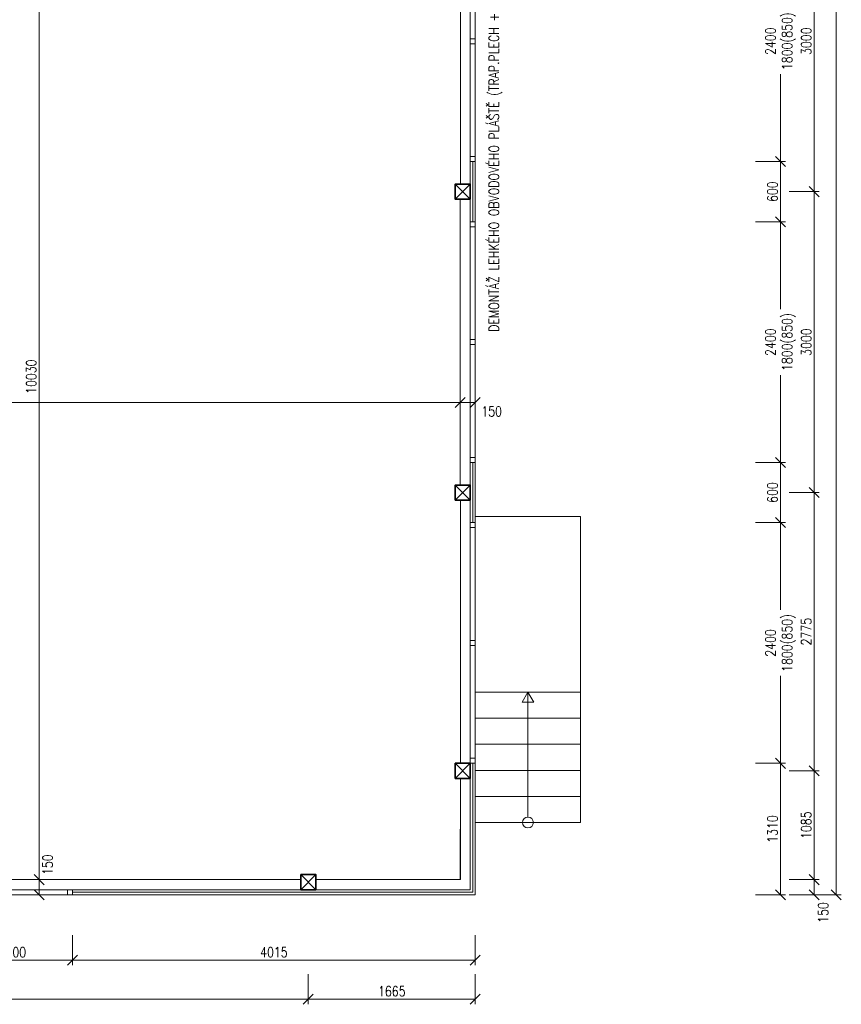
# Model space of a CAD drawing. Header units: millimetres. Extents: x -485339 to 350584, y -1189934 to 0.
# Tile 169 of 178: x -64267 to -56076, y -733051 to -723233. Entities that reach past the tile are written whole.
import ezdxf

# ---------------------------------------------------------------- set-up
doc = ezdxf.new("R2010")
doc.units = ezdxf.units.MM
doc.header["$LTSCALE"] = 10
doc.layers.get('Defpoints').update_dxf_attribs({"color": 201})
for name, color, linetype, lineweight, true_color in [('BOUR_OBV.PLÁŠT', 7, 'Continuous', 18, 0x4ccd32), ('BOUR_OKNA', 7, 'Continuous', 18, 0x4ccd32), ('BOURÁNÍ_POPIS', 7, 'Continuous', 18, 0x4ccd32)]:
    doc.layers.add(name, color=color, linetype=linetype, lineweight=lineweight, true_color=true_color)
for name, color, linetype, lineweight in [('St_kóty', 132, 'Continuous', 18), ('St_lehký obvodový plášť', 152, 'Continuous', 18), ('St_sloupy_opláštění_půdorys', 25, 'Continuous', 35), ('St_čáry_plné', 250, 'Continuous', 18)]:
    doc.layers.add(name, color=color, linetype=linetype, lineweight=lineweight)
doc.layers.add('St_plocha_místn', color=140, linetype='Continuous', lineweight=18, plot=False)
doc.styles.get("Standard").update_dxf_attribs({"font": 'simplex.shx', "width": 0.8})
doc.linetypes.add('ZIGZAG', pattern='A,0.00254,-5.08,[131,ltypeshp.shx,S=5.08,R=0,X=-5.08,Y=0],-10.16,[131,ltypeshp.shx,S=5.08,R=180,X=5.08,Y=0],-5.08', length=20.32254)
doc.dimstyles.new('stavebníM50 vnitřní', dxfattribs={"dimtxt": 100, "dimasz": 100, "dimexe": 50, "dimexo": 100, "dimgap": 30, "dimtad": 1, "dimdec": 0, "dimtxsty": 'Standard', "dimblk": 'OBLIQUE', "dimcen": 2.5, "dimclrd": 256, "dimclre": 256, "dimclrt": 256, "dimadec": 0, "dimazin": 0, "dimtfac": 1, "dimtdec": 0, "dimtmove": 2, "dimatfit": 2, "dimldrblk": 'OBLIQUE', "dimfxl": 250, "dimfxlon": 1, "dimlwd": -1, "dimlwe": -1, "dimarcsym": 0})

# ---------------------------------------------------------------- blocks, each defined once
blk = doc.blocks.new('G$C9C144299')
at = {"layer": 'St_lehký obvodový plášť', "color": 0, "ltscale": 2}
for points in [[(0, -50), (2400, -50), (2400, 0), (0, 0)], [(0, -50), (0, -50), (0, 0), (0, 0)], [(0, -50), (0, -50), (0, 0), (0, 0)], [(0, -50), (50, -50), (50, 0), (0, 0)], [(1225, -50), (1175, -50), (1175, 0), (1225, 0)], [(2400, -50), (2350, -50), (2350, 0), (2400, 0)]]:
    blk.add_lwpolyline(points, close=True, dxfattribs=at)
blk = doc.blocks.new('G$C2A6251B2')
at = {"layer": 'St_lehký obvodový plášť', "color": 0, "ltscale": 2}
for points in [[(0, -50), (1200, -50), (1200, 0), (0, 0)], [(0, -50), (50, -50), (50, 0), (0, 0)], [(1200, -50), (1150, -50), (1150, 0), (1200, 0)]]:
    blk.add_lwpolyline(points, close=True, dxfattribs=at)
blk = doc.blocks.new('G$CBB62DE26')
at = {"layer": 'St_sloupy_opláštění_půdorys', "color": 0, "ltscale": 2}
blk.add_lwpolyline([(-75, -150), (75, -150), (75, 0), (-75, 0)], close=True, dxfattribs=at)
for points in [[(-75, 0), (75, -150)], [(75, 0), (-75, -150)]]:
    blk.add_lwpolyline(points, dxfattribs=at)
blk = doc.blocks.new('_OBLIQUE')
at = {"color": 0, "linetype": 'ByBlock'}
blk.add_line((-0.5, -0.5), (0.5, 0.5), dxfattribs=at)
blk = doc.blocks.new('*D5261')
at = {"layer": 'Defpoints', "color": 0}
for p in [(-58903.4, -727647.8), (-58903.4, -728247.8), (-56682.1, -728247.8)]:
    blk.add_point(p, dxfattribs=at)
at = {"layer": 'St_kóty'}
for p, q in [((-56932.1, -727647.8), (-56632.1, -727647.8)), ((-56682.1, -727647.8), (-56682.1, -728247.8)), ((-56932.1, -728247.8), (-56632.1, -728247.8))]:
    blk.add_line(p, q, dxfattribs=at)
at = {"layer": 'St_kóty', "linetype": 'ByBlock', "xscale": 100, "yscale": 100, "zscale": 100}
for p, rotation in [((-56682.1, -727647.8), 90), ((-56682.1, -728247.8), 270)]:
    blk.add_blockref('_OBLIQUE', p, dxfattribs=dict(at, rotation=rotation))
at = {"layer": 'St_kóty', "insert": (-56762.1, -727947.8), "char_height": 100, "attachment_point": 5, "rotation": 90}
blk.add_mtext('600', dxfattribs=at)
blk = doc.blocks.new('*D5262')
at = {"layer": 'Defpoints', "color": 0}
for p in [(-58903.4, -728247.8), (-58903.4, -730647.8), (-56682.1, -730647.8)]:
    blk.add_point(p, dxfattribs=at)
at = {"layer": 'St_kóty'}
for p, q in [((-56932.1, -728247.8), (-56632.1, -728247.8)), ((-56682.1, -728247.8), (-56682.1, -729118.7)), ((-56682.1, -730647.8), (-56682.1, -729776.8)), ((-56932.1, -730647.8), (-56632.1, -730647.8))]:
    blk.add_line(p, q, dxfattribs=at)
at = {"layer": 'St_kóty', "linetype": 'ByBlock', "xscale": 100, "yscale": 100, "zscale": 100}
for p, rotation in [((-56682.1, -728247.8), 90), ((-56682.1, -730647.8), 270)]:
    blk.add_blockref('_OBLIQUE', p, dxfattribs=dict(at, rotation=rotation))
at = {"layer": 'St_kóty', "insert": (-56682.1, -729447.8), "char_height": 100, "attachment_point": 5, "rotation": 90}
blk.add_mtext('2400\\P1800(850)', dxfattribs=at)
blk = doc.blocks.new('*D5263')
at = {"layer": 'Defpoints', "color": 0}
for p in [(-58903.4, -730647.8), (-58878.4, -731957.8), (-56682.1, -731957.8)]:
    blk.add_point(p, dxfattribs=at)
at = {"layer": 'St_kóty'}
for p, q in [((-56932.1, -730647.8), (-56632.1, -730647.8)), ((-56682.1, -730647.8), (-56682.1, -731957.8)), ((-56932.1, -731957.8), (-56632.1, -731957.8))]:
    blk.add_line(p, q, dxfattribs=at)
at = {"layer": 'St_kóty', "linetype": 'ByBlock', "xscale": 100, "yscale": 100, "zscale": 100}
for p, rotation in [((-56682.1, -730647.8), 90), ((-56682.1, -731957.8), 270)]:
    blk.add_blockref('_OBLIQUE', p, dxfattribs=dict(at, rotation=rotation))
at = {"layer": 'St_kóty', "insert": (-56762.1, -731302.8), "char_height": 100, "attachment_point": 5, "rotation": 90}
blk.add_mtext('1310', dxfattribs=at)
blk = doc.blocks.new('*D5267')
at = {"layer": 'Defpoints', "color": 0}
for p in [(-58903.4, -722247.8), (-59749.9, -724647.8), (-56682.1, -724647.8)]:
    blk.add_point(p, dxfattribs=at)
at = {"layer": 'St_kóty'}
for p, q in [((-56932.1, -722247.8), (-56632.1, -722247.8)), ((-56682.1, -722247.8), (-56682.1, -723118.7)), ((-56682.1, -724647.8), (-56682.1, -723776.8)), ((-56932.1, -724647.8), (-56632.1, -724647.8))]:
    blk.add_line(p, q, dxfattribs=at)
at = {"layer": 'St_kóty', "linetype": 'ByBlock', "xscale": 100, "yscale": 100, "zscale": 100}
for p, rotation in [((-56682.1, -722247.8), 90), ((-56682.1, -724647.8), 270)]:
    blk.add_blockref('_OBLIQUE', p, dxfattribs=dict(at, rotation=rotation))
at = {"layer": 'St_kóty', "insert": (-56682.1, -723447.8), "char_height": 100, "attachment_point": 5, "rotation": 90}
blk.add_mtext('2400\\P1800(850)', dxfattribs=at)
blk = doc.blocks.new('*D5268')
at = {"layer": 'Defpoints', "color": 0}
for p in [(-59749.9, -724647.8), (-59749.9, -725247.8), (-56682.1, -725247.8)]:
    blk.add_point(p, dxfattribs=at)
at = {"layer": 'St_kóty'}
for p, q in [((-56932.1, -724647.8), (-56632.1, -724647.8)), ((-56682.1, -724647.8), (-56682.1, -725247.8)), ((-56932.1, -725247.8), (-56632.1, -725247.8))]:
    blk.add_line(p, q, dxfattribs=at)
at = {"layer": 'St_kóty', "linetype": 'ByBlock', "xscale": 100, "yscale": 100, "zscale": 100}
for p, rotation in [((-56682.1, -724647.8), 90), ((-56682.1, -725247.8), 270)]:
    blk.add_blockref('_OBLIQUE', p, dxfattribs=dict(at, rotation=rotation))
at = {"layer": 'St_kóty', "insert": (-56762.1, -724947.8), "char_height": 100, "attachment_point": 5, "rotation": 90}
blk.add_mtext('600', dxfattribs=at)
blk = doc.blocks.new('*D5269')
at = {"layer": 'Defpoints', "color": 0}
for p in [(-59749.9, -725247.8), (-59749.9, -727647.8), (-56682.1, -727647.8)]:
    blk.add_point(p, dxfattribs=at)
at = {"layer": 'St_kóty'}
for p, q in [((-56932.1, -725247.8), (-56632.1, -725247.8)), ((-56682.1, -725247.8), (-56682.1, -726118.7)), ((-56682.1, -727647.8), (-56682.1, -726776.8)), ((-56932.1, -727647.8), (-56632.1, -727647.8))]:
    blk.add_line(p, q, dxfattribs=at)
at = {"layer": 'St_kóty', "linetype": 'ByBlock', "xscale": 100, "yscale": 100, "zscale": 100}
for p, rotation in [((-56682.1, -725247.8), 90), ((-56682.1, -727647.8), 270)]:
    blk.add_blockref('_OBLIQUE', p, dxfattribs=dict(at, rotation=rotation))
at = {"layer": 'St_kóty', "insert": (-56682.1, -726447.8), "char_height": 100, "attachment_point": 5, "rotation": 90}
blk.add_mtext('2400\\P1800(850)', dxfattribs=at)
blk = doc.blocks.new('*D5274')
at = {"layer": 'Defpoints', "color": 0}
for p in [(-59924.9, -721947.8), (-59924.9, -724947.8), (-56345.3, -724947.8)]:
    blk.add_point(p, dxfattribs=at)
at = {"layer": 'St_kóty'}
for p, q in [((-56595.3, -721947.8), (-56295.3, -721947.8)), ((-56345.3, -721947.8), (-56345.3, -724947.8)), ((-56595.3, -724947.8), (-56295.3, -724947.8))]:
    blk.add_line(p, q, dxfattribs=at)
at = {"layer": 'St_kóty', "linetype": 'ByBlock', "xscale": 100, "yscale": 100, "zscale": 100}
for p, rotation in [((-56345.3, -721947.8), 90), ((-56345.3, -724947.8), 270)]:
    blk.add_blockref('_OBLIQUE', p, dxfattribs=dict(at, rotation=rotation))
at = {"layer": 'St_kóty', "insert": (-56425.3, -723447.8), "char_height": 100, "attachment_point": 5, "rotation": 90}
blk.add_mtext('3000', dxfattribs=at)
blk = doc.blocks.new('*D5275')
at = {"layer": 'Defpoints', "color": 0}
for p in [(-59924.9, -724947.8), (-59924.9, -727947.8), (-56345.3, -727947.8)]:
    blk.add_point(p, dxfattribs=at)
at = {"layer": 'St_kóty'}
for p, q in [((-56595.3, -724947.8), (-56295.3, -724947.8)), ((-56345.3, -724947.8), (-56345.3, -727947.8)), ((-56595.3, -727947.8), (-56295.3, -727947.8))]:
    blk.add_line(p, q, dxfattribs=at)
at = {"layer": 'St_kóty', "linetype": 'ByBlock', "xscale": 100, "yscale": 100, "zscale": 100}
for p, rotation in [((-56345.3, -724947.8), 90), ((-56345.3, -727947.8), 270)]:
    blk.add_blockref('_OBLIQUE', p, dxfattribs=dict(at, rotation=rotation))
at = {"layer": 'St_kóty', "insert": (-56425.3, -726447.8), "char_height": 100, "attachment_point": 5, "rotation": 90}
blk.add_mtext('3000', dxfattribs=at)
blk = doc.blocks.new('*D5276')
at = {"layer": 'Defpoints', "color": 0}
for p in [(-59924.9, -727947.8), (-59924.9, -730722.8), (-56345.3, -730722.8)]:
    blk.add_point(p, dxfattribs=at)
at = {"layer": 'St_kóty'}
for p, q in [((-56595.3, -727947.8), (-56295.3, -727947.8)), ((-56345.3, -727947.8), (-56345.3, -730722.8)), ((-56595.3, -730722.8), (-56295.3, -730722.8))]:
    blk.add_line(p, q, dxfattribs=at)
at = {"layer": 'St_kóty', "linetype": 'ByBlock', "xscale": 100, "yscale": 100, "zscale": 100}
for p, rotation in [((-56345.3, -727947.8), 90), ((-56345.3, -730722.8), 270)]:
    blk.add_blockref('_OBLIQUE', p, dxfattribs=dict(at, rotation=rotation))
at = {"layer": 'St_kóty', "insert": (-56425.3, -729335.3), "char_height": 100, "attachment_point": 5, "rotation": 90}
blk.add_mtext('2775', dxfattribs=at)
blk = doc.blocks.new('*D5277')
at = {"layer": 'Defpoints', "color": 0}
for p in [(-59924.9, -730722.8), (-59874.9, -731807.8), (-56345.3, -731807.8)]:
    blk.add_point(p, dxfattribs=at)
at = {"layer": 'St_kóty'}
for p, q in [((-56595.3, -730722.8), (-56295.3, -730722.8)), ((-56345.3, -730722.8), (-56345.3, -731807.8)), ((-56595.3, -731807.8), (-56295.3, -731807.8))]:
    blk.add_line(p, q, dxfattribs=at)
at = {"layer": 'St_kóty', "linetype": 'ByBlock', "xscale": 100, "yscale": 100, "zscale": 100}
for p, rotation in [((-56345.3, -730722.8), 90), ((-56345.3, -731807.8), 270)]:
    blk.add_blockref('_OBLIQUE', p, dxfattribs=dict(at, rotation=rotation))
at = {"layer": 'St_kóty', "insert": (-56425.3, -731265.3), "char_height": 100, "attachment_point": 5, "rotation": 90}
blk.add_mtext('1085', dxfattribs=at)
blk = doc.blocks.new('*D5278')
at = {"layer": 'Defpoints', "color": 0}
for p in [(-59874.9, -731807.8), (-59724.9, -731957.8), (-56345.3, -731957.8)]:
    blk.add_point(p, dxfattribs=at)
at = {"layer": 'St_kóty'}
for p, q in [((-56595.3, -731807.8), (-56295.3, -731807.8)), ((-56345.3, -731807.8), (-56345.3, -731957.8)), ((-56595.3, -731957.8), (-56295.3, -731957.8))]:
    blk.add_line(p, q, dxfattribs=at)
at = {"layer": 'St_kóty', "linetype": 'ByBlock', "xscale": 100, "yscale": 100, "zscale": 100}
for p, rotation in [((-56345.3, -731807.8), 90), ((-56345.3, -731957.8), 270)]:
    blk.add_blockref('_OBLIQUE', p, dxfattribs=dict(at, rotation=rotation))
at = {"layer": 'St_kóty', "insert": (-56256.2, -732135.5), "char_height": 100, "attachment_point": 5, "rotation": 90}
blk.add_mtext('150', dxfattribs=at)
blk = doc.blocks.new('*D5279')
at = {"layer": 'Defpoints', "color": 0}
for p in [(-59724.9, -713297.8), (-56126, -713297.8), (-59724.9, -731957.8)]:
    blk.add_point(p, dxfattribs=at)
at = {"layer": 'St_kóty'}
for p, q in [((-56376, -713297.8), (-56076, -713297.8)), ((-56126, -731957.8), (-56126, -713297.8)), ((-56376, -731957.8), (-56076, -731957.8))]:
    blk.add_line(p, q, dxfattribs=at)
at = {"layer": 'St_kóty', "linetype": 'ByBlock', "xscale": 100, "yscale": 100, "zscale": 100}
for p, rotation in [((-56126, -713297.8), 90), ((-56126, -731957.8), 270)]:
    blk.add_blockref('_OBLIQUE', p, dxfattribs=dict(at, rotation=rotation))
at = {"layer": 'St_kóty', "insert": (-56206, -722627.8), "char_height": 100, "attachment_point": 5, "rotation": 90}
blk.add_mtext('18660', dxfattribs=at)
blk = doc.blocks.new('*D5280')
at = {"layer": 'Defpoints', "color": 0}
for p in [(-63740.1, -731957.8), (-59724.9, -731957.8), (-63740.1, -732611.2)]:
    blk.add_point(p, dxfattribs=at)
at = {"layer": 'St_kóty'}
for p, q in [((-63740.1, -732361.2), (-63740.1, -732661.2)), ((-59724.9, -732361.2), (-59724.9, -732661.2)), ((-59724.9, -732611.2), (-63740.1, -732611.2))]:
    blk.add_line(p, q, dxfattribs=at)
at = {"layer": 'St_kóty', "linetype": 'ByBlock', "xscale": 100, "yscale": 100, "zscale": 100, "rotation": 180}
blk.add_blockref('_OBLIQUE', (-63740.1, -732611.2), dxfattribs=at)
at = {"layer": 'St_kóty', "linetype": 'ByBlock', "xscale": 100, "yscale": 100, "zscale": 100}
blk.add_blockref('_OBLIQUE', (-59724.9, -732611.2), dxfattribs=at)
at = {"layer": 'St_kóty', "insert": (-61732.5, -732531.2), "char_height": 100, "attachment_point": 5}
blk.add_mtext('4015', dxfattribs=at)
blk = doc.blocks.new('*D5281')
at = {"layer": 'Defpoints', "color": 0}
for p in [(-64940.1, -731932.8), (-63740.1, -731957.8), (-64940.1, -732611.2)]:
    blk.add_point(p, dxfattribs=at)
at = {"layer": 'St_kóty'}
for p, q in [((-64940.1, -732361.2), (-64940.1, -732661.2)), ((-63740.1, -732361.2), (-63740.1, -732661.2)), ((-63740.1, -732611.2), (-64940.1, -732611.2))]:
    blk.add_line(p, q, dxfattribs=at)
at = {"layer": 'St_kóty', "linetype": 'ByBlock', "xscale": 100, "yscale": 100, "zscale": 100, "rotation": 180}
blk.add_blockref('_OBLIQUE', (-64940.1, -732611.2), dxfattribs=at)
at = {"layer": 'St_kóty', "linetype": 'ByBlock', "xscale": 100, "yscale": 100, "zscale": 100}
blk.add_blockref('_OBLIQUE', (-63740.1, -732611.2), dxfattribs=at)
at = {"layer": 'St_kóty', "insert": (-64340.1, -732531.2), "char_height": 100, "attachment_point": 5}
blk.add_mtext('1200', dxfattribs=at)
blk = doc.blocks.new('*D5290')
at = {"layer": 'Defpoints', "color": 0}
for p in [(-68840.1, -731832.8), (-61390.3, -731832.8), (-61390.3, -733000.6)]:
    blk.add_point(p, dxfattribs=at)
at = {"layer": 'St_kóty'}
for p, q in [((-68840.1, -732750.6), (-68840.1, -733050.6)), ((-61390.3, -732750.6), (-61390.3, -733050.6)), ((-68840.1, -733000.6), (-61390.3, -733000.6))]:
    blk.add_line(p, q, dxfattribs=at)
at = {"layer": 'St_kóty', "linetype": 'ByBlock', "xscale": 100, "yscale": 100, "zscale": 100, "rotation": 180}
blk.add_blockref('_OBLIQUE', (-68840.1, -733000.6), dxfattribs=at)
at = {"layer": 'St_kóty', "linetype": 'ByBlock', "xscale": 100, "yscale": 100, "zscale": 100}
blk.add_blockref('_OBLIQUE', (-61390.3, -733000.6), dxfattribs=at)
at = {"layer": 'St_kóty', "insert": (-65115.2, -732920.6), "char_height": 100, "attachment_point": 5}
blk.add_mtext('7450', dxfattribs=at)
blk = doc.blocks.new('*D5291')
at = {"layer": 'Defpoints', "color": 0}
for p in [(-61390.3, -731832.8), (-59724.9, -731957.8), (-59724.9, -733000.6)]:
    blk.add_point(p, dxfattribs=at)
at = {"layer": 'St_kóty'}
for p, q in [((-61390.3, -732750.6), (-61390.3, -733050.6)), ((-59724.9, -732750.6), (-59724.9, -733050.6)), ((-61390.3, -733000.6), (-59724.9, -733000.6))]:
    blk.add_line(p, q, dxfattribs=at)
at = {"layer": 'St_kóty', "linetype": 'ByBlock', "xscale": 100, "yscale": 100, "zscale": 100, "rotation": 180}
blk.add_blockref('_OBLIQUE', (-61390.3, -733000.6), dxfattribs=at)
at = {"layer": 'St_kóty', "linetype": 'ByBlock', "xscale": 100, "yscale": 100, "zscale": 100}
blk.add_blockref('_OBLIQUE', (-59724.9, -733000.6), dxfattribs=at)
at = {"layer": 'St_kóty', "insert": (-60557.6, -732920.6), "char_height": 100, "attachment_point": 5}
blk.add_mtext('1665', dxfattribs=at)
blk = doc.blocks.new('*D5362')
at = {"layer": 'Defpoints', "color": 0}
for p in [(-59875.3, 0), (-59875.3, -727049.1), (-70354.9, -727117.8)]:
    blk.add_point(p, dxfattribs=at)
at = {"layer": 'St_kóty'}
for p, q in [((-59875.3, -726799.1), (-59875.3, -727099.1)), ((-70354.9, -727049.1), (-70354.9, -726999.1)), ((-70354.9, -727049.1), (-59875.3, -727049.1))]:
    blk.add_line(p, q, dxfattribs=at)
at = {"layer": 'St_kóty', "linetype": 'ByBlock', "xscale": 100, "yscale": 100, "zscale": 100, "rotation": 180}
blk.add_blockref('_OBLIQUE', (-70354.9, -727049.1), dxfattribs=at)
at = {"layer": 'St_kóty', "linetype": 'ByBlock', "xscale": 100, "yscale": 100, "zscale": 100}
blk.add_blockref('_OBLIQUE', (-59875.3, -727049.1), dxfattribs=at)
at = {"layer": 'St_kóty', "insert": (-65115.1, -726969.1), "char_height": 100, "attachment_point": 5}
blk.add_mtext('10480', dxfattribs=at)
blk = doc.blocks.new('*D5363')
at = {"layer": 'Defpoints', "color": 0}
for p in [(-59875.3, -727049.1), (-59724.9, -727049.1), (-59724.9, -727049.1)]:
    blk.add_point(p, dxfattribs=at)
at = {"layer": 'St_kóty'}
for p, q in [((-59875.3, -726949.1), (-59875.3, -726999.1)), ((-59724.9, -726949.1), (-59724.9, -726999.1)), ((-59875.3, -727049.1), (-59724.9, -727049.1))]:
    blk.add_line(p, q, dxfattribs=at)
at = {"layer": 'St_kóty', "linetype": 'ByBlock', "xscale": 100, "yscale": 100, "zscale": 100, "rotation": 180}
blk.add_blockref('_OBLIQUE', (-59875.3, -727049.1), dxfattribs=at)
at = {"layer": 'St_kóty', "linetype": 'ByBlock', "xscale": 100, "yscale": 100, "zscale": 100}
blk.add_blockref('_OBLIQUE', (-59724.9, -727049.1), dxfattribs=at)
at = {"layer": 'St_kóty', "insert": (-59561.2, -727139.2), "char_height": 100, "attachment_point": 5}
blk.add_mtext('150', dxfattribs=at)
blk = doc.blocks.new('*D5364')
at = {"layer": 'Defpoints', "color": 0}
for p in [(-64071.9, -731807.8), (-61732, -731807.8), (-61732, -731957.8)]:
    blk.add_point(p, dxfattribs=at)
at = {"layer": 'St_kóty'}
for p, q in [((-63821.9, -731807.8), (-64121.9, -731807.8)), ((-64071.9, -731957.8), (-64071.9, -731807.8)), ((-63821.9, -731957.8), (-64121.9, -731957.8))]:
    blk.add_line(p, q, dxfattribs=at)
at = {"layer": 'St_kóty', "linetype": 'ByBlock', "xscale": 100, "yscale": 100, "zscale": 100}
for p, rotation in [((-64071.9, -731807.8), 90), ((-64071.9, -731957.8), 270)]:
    blk.add_blockref('_OBLIQUE', p, dxfattribs=dict(at, rotation=rotation))
at = {"layer": 'St_kóty', "insert": (-63988.3, -731658.4), "char_height": 100, "attachment_point": 5, "rotation": 90}
blk.add_mtext('150', dxfattribs=at)
blk = doc.blocks.new('*D5365')
at = {"layer": 'Defpoints', "color": 0}
for p in [(-64071.9, -721777.8), (-64071.9, -721777.8), (-61732, -731807.8)]:
    blk.add_point(p, dxfattribs=at)
at = {"layer": 'St_kóty'}
for p, q in [((-64171.9, -721777.8), (-64121.9, -721777.8)), ((-64071.9, -731807.8), (-64071.9, -721777.8)), ((-63821.9, -731807.8), (-64121.9, -731807.8))]:
    blk.add_line(p, q, dxfattribs=at)
at = {"layer": 'St_kóty', "linetype": 'ByBlock', "xscale": 100, "yscale": 100, "zscale": 100}
for p, rotation in [((-64071.9, -721777.8), 90), ((-64071.9, -731807.8), 270)]:
    blk.add_blockref('_OBLIQUE', p, dxfattribs=dict(at, rotation=rotation))
at = {"layer": 'St_kóty', "insert": (-64151.9, -726792.8), "char_height": 100, "attachment_point": 5, "rotation": 90}
blk.add_mtext('10030', dxfattribs=at)

msp = doc.modelspace()

# ---------------------------------------------------------------- linework, layer by layer
at = {"layer": 'BOUR_OBV.PLÁŠT', "ltscale": 2}
for points in [[(-59724.9, -725247.8), (-59724.9, -724647.8), (-59774.9, -724647.8), (-59774.9, -725247.8)], [(-59724.9, -725247.8), (-59724.9, -725247.8), (-59774.9, -725247.8), (-59774.9, -725247.8)], [(-59724.9, -725247.8), (-59724.9, -725247.8), (-59774.9, -725247.8), (-59774.9, -725247.8)], [(-59724.9, -728247.8), (-59724.9, -727647.8), (-59774.9, -727647.8), (-59774.9, -728247.8)], [(-59724.9, -728247.8), (-59724.9, -728247.8), (-59774.9, -728247.8), (-59774.9, -728247.8)], [(-59724.9, -728247.8), (-59724.9, -728247.8), (-59774.9, -728247.8), (-59774.9, -728247.8)]]:
    msp.add_lwpolyline(points, close=True, dxfattribs=at)
at = {"layer": 'BOUR_OBV.PLÁŠT', "linetype": 'ZIGZAG', "ltscale": 0.2}
for points in [[(-59749.9, -725247.8), (-59749.9, -724647.8)], [(-59749.9, -728247.8), (-59749.9, -727647.8)], [(-59749.9, -731932.8), (-59749.9, -730647.8)], [(-59749.9, -731932.8), (-63739.1, -731932.8)]]:
    msp.add_lwpolyline(points, dxfattribs=at)
at = {"layer": 'BOUR_OBV.PLÁŠT', "ltscale": 2}
for points in [[(-59724.9, -731957.8), (-59724.9, -730647.8), (-59774.9, -730647.8), (-59774.9, -731907.8)], [(-59774.9, -731907.8), (-63739.1, -731907.8), (-63739.1, -731957.8), (-59724.9, -731957.8)]]:
    msp.add_lwpolyline(points, dxfattribs=at)
at = {"layer": 'St_plocha_místn'}
msp.add_lwpolyline([(-68764.1, -731807.8), (-61463.3, -731807.8), (-61463.3, -731757.8), (-61313.3, -731757.8), (-61313.3, -731807.8), (-59874.9, -731807.8), (-59873.3, -730797.8), (-59924.9, -730797.8), (-59924.9, -730647.8), (-59873.3, -730647.8), (-59873.3, -728022.8), (-59924.9, -728022.8), (-59924.9, -727872.8), (-59875.3, -727872.8), (-59875.3, -725022.8), (-59924.9, -725022.8), (-59924.9, -724872.8), (-59873.3, -724872.8), (-59873.3, -721827.8)], dxfattribs=at)
at = {"layer": 'St_čáry_plné', "ltscale": 2}
for p, q in [((-58674.9, -728187.8), (-59724.9, -728187.8)), ((-58674.9, -729937.8), (-58674.9, -728187.8)), ((-59724.9, -729937.8), (-58674.9, -729937.8))]:
    msp.add_line(p, q, dxfattribs=at)
for points in [[(-59873.3, -721827.8), (-59873.3, -724872.8)], [(-59875.3, -725022.8), (-59875.3, -727872.8)], [(-59873.3, -728022.8), (-59873.3, -730647.8)], [(-59724.9, -729937.8), (-59724.9, -730197.8), (-58674.9, -730197.8), (-58674.9, -729937.8)], [(-59199.9, -731183.2), (-59199.9, -729937.8)], [(-59724.9, -730197.8), (-59724.9, -730457.8), (-58674.9, -730457.8), (-58674.9, -730197.8)], [(-59724.9, -730457.8), (-59724.9, -730717.8), (-58674.9, -730717.8), (-58674.9, -730457.8)], [(-59873.3, -730797.8), (-59873.3, -731807.8)], [(-59724.9, -730717.8), (-59724.9, -730977.8), (-58674.9, -730977.8), (-58674.9, -730717.8)], [(-59724.9, -730977.8), (-59724.9, -731237.8), (-58674.9, -731237.8), (-58674.9, -730977.8)], [(-61463.3, -731807.8), (-68764.1, -731807.8)], [(-59873.3, -731807.8), (-61313.3, -731807.8)]]:
    msp.add_lwpolyline(points, dxfattribs=at)
msp.add_lwpolyline([(-59199.9, -729937.8), (-59258.5, -730039.2), (-59141.3, -730039.2)], close=True, dxfattribs=at)
msp.add_circle((-59199.9, -731237.8), 54.6, dxfattribs=at)

# ---------------------------------------------------------------- block references
at = {"layer": 'BOUR_OKNA', "ltscale": 2}
for name, p, rotation in [('G$C9C144299', (-59774.9, -724647.8), 90), ('G$C9C144299', (-59774.9, -727647.8), 90), ('G$C9C144299', (-59774.9, -730647.8), 90), ('G$C2A6251B2', (-63739.1, -731957.8), 180)]:
    msp.add_blockref(name, p, dxfattribs=dict(at, rotation=rotation))
at = {"layer": 'St_sloupy_opláštění_půdorys', "ltscale": 2, "rotation": 90}
for p in [(-59924.9, -724947.8), (-59924.9, -727947.8), (-59924.9, -730722.8), (-61463.3, -731832.8)]:
    msp.add_blockref('G$CBB62DE26', p, dxfattribs=at)

# ---------------------------------------------------------------- texts
at = {"layer": 'BOURÁNÍ_POPIS', "width": 0.8}
msp.add_text('DEMONTÁŽ LEHKÉHO OBVODOVÉHO PLÁŠTĚ (TRAP.PLECH + 80mm izolace)', height=100, rotation=90, dxfattribs=at).set_placement((-59489.1, -726345.6))

# ---------------------------------------------------------------- dimensions: what is measured, and where the dimension line sits
at = {"layer": 'St_kóty'}
for base, p1, p2, picture, middle in [((-59875.3, -727049.1), (-70354.9, -727117.8), (-59875.3, 0), '*D5362', (-65115.1, -726969.1)), ((-61390.3, -733000.6), (-68840.1, -731832.8), (-61390.3, -731832.8), '*D5290', (-65115.2, -732920.6)), ((-59724.9, -733000.6), (-61390.3, -731832.8), (-59724.9, -731957.8), '*D5291', (-60557.6, -732920.6)), ((-64940.1, -732611.2), (-63740.1, -731957.8), (-64940.1, -731932.8), '*D5281', (-64340.1, -732531.2)), ((-63740.1, -732611.2), (-59724.9, -731957.8), (-63740.1, -731957.8), '*D5280', (-61732.5, -732531.2))]:
    dim = msp.add_linear_dim(base=base, p1=p1, p2=p2, dimstyle='stavebníM50 vnitřní', dxfattribs=at)
    dim.commit()
    dim.dimension.update_dxf_attribs({"geometry": picture, "text_midpoint": middle})
for base, p1, p2, picture, middle in [((-56126, -713297.8), (-59724.9, -731957.8), (-59724.9, -713297.8), '*D5279', (-56206, -722627.8)), ((-64071.9, -721777.8), (-61732, -731807.8), (-64071.9, -721777.8), '*D5365', (-64151.9, -726792.8)), ((-56345.3, -724947.8), (-59924.9, -721947.8), (-59924.9, -724947.8), '*D5274', (-56425.3, -723447.8)), ((-56682.1, -725247.8), (-59749.9, -724647.8), (-59749.9, -725247.8), '*D5268', (-56762.1, -724947.8)), ((-56345.3, -727947.8), (-59924.9, -724947.8), (-59924.9, -727947.8), '*D5275', (-56425.3, -726447.8)), ((-56682.1, -728247.8), (-58903.4, -727647.8), (-58903.4, -728247.8), '*D5261', (-56762.1, -727947.8)), ((-56345.3, -730722.8), (-59924.9, -727947.8), (-59924.9, -730722.8), '*D5276', (-56425.3, -729335.3)), ((-56682.1, -731957.8), (-58903.4, -730647.8), (-58878.4, -731957.8), '*D5263', (-56762.1, -731302.8)), ((-56345.3, -731807.8), (-59924.9, -730722.8), (-59874.9, -731807.8), '*D5277', (-56425.3, -731265.3))]:
    dim = msp.add_linear_dim(base=base, p1=p1, p2=p2, angle=90, dimstyle='stavebníM50 vnitřní', dxfattribs=at)
    dim.commit()
    dim.dimension.update_dxf_attribs({"geometry": picture, "text_midpoint": middle})
for base, p1, p2, picture, middle in [((-56682.1, -724647.8), (-58903.4, -722247.8), (-59749.9, -724647.8), '*D5267', (-56682.1, -723447.8)), ((-56682.1, -727647.8), (-59749.9, -725247.8), (-59749.9, -727647.8), '*D5269', (-56682.1, -726447.8)), ((-56682.1, -730647.8), (-58903.4, -728247.8), (-58903.4, -730647.8), '*D5262', (-56682.1, -729447.8))]:
    dim = msp.add_linear_dim(base=base, p1=p1, p2=p2, angle=90, text='<>\\P1800(850)', dimstyle='stavebníM50 vnitřní', override={"dimtxsty": 'Standard'}, dxfattribs=at)
    dim.commit()
    dim.dimension.update_dxf_attribs({"geometry": picture, "text_midpoint": middle, "dimtype": 160})
dim = msp.add_linear_dim(base=(-59724.9, -727049.1), p1=(-59875.3, -727049.1), p2=(-59724.9, -727049.1), dimstyle='stavebníM50 vnitřní', dxfattribs=at)
dim.commit()
dim.dimension.update_dxf_attribs({"geometry": '*D5363', "text_midpoint": (-59561.2, -727139.2), "dimtype": 160})
for base, p1, p2, picture, middle in [((-64071.9, -731807.8), (-61732, -731957.8), (-61732, -731807.8), '*D5364', (-63988.3, -731658.4)), ((-56345.3, -731957.8), (-59874.9, -731807.8), (-59724.9, -731957.8), '*D5278', (-56256.2, -732135.5))]:
    dim = msp.add_linear_dim(base=base, p1=p1, p2=p2, angle=90, dimstyle='stavebníM50 vnitřní', dxfattribs=at)
    dim.commit()
    dim.dimension.update_dxf_attribs({"geometry": picture, "text_midpoint": middle, "dimtype": 160})

doc.saveas('drawing.dxf')
